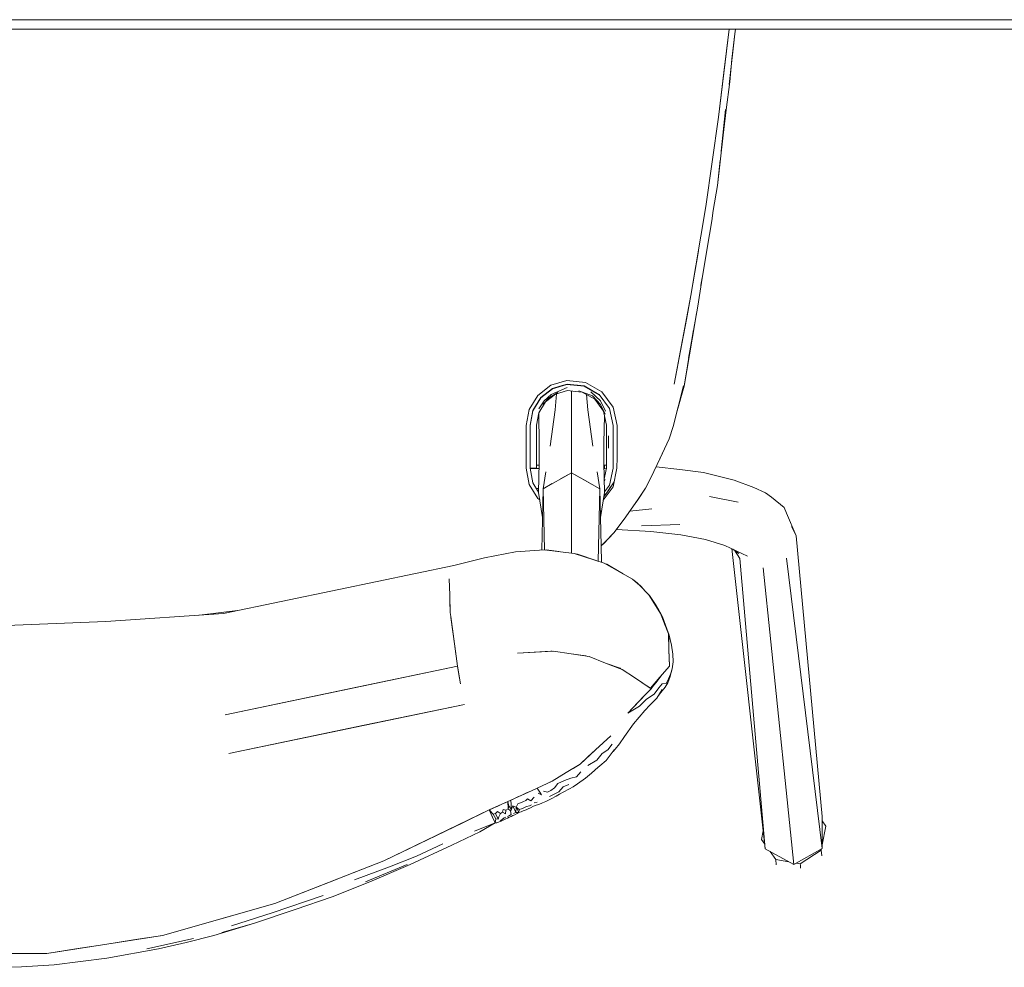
# Model space of a CAD drawing. Header units: millimetres. Extents: x -261 to 187, y -214 to 106.
# Tile 40 of 256: x -220.326 to -220.016, y -160.631 to -160.333. Entities that reach past the tile are written whole.
import ezdxf

# ---------------------------------------------------------------- set-up
doc = ezdxf.new("R2010")
doc.units = ezdxf.units.MM
doc.header["$LTSCALE"] = 0.005
doc.header["$MEASUREMENT"] = 0
doc.layers.add('IFC-Elemento de mobília-Contorno', color=9, linetype='Continuous', lineweight=5)

msp = doc.modelspace()

# ---------------------------------------------------------------- linework, layer by layer
at = {"layer": 'IFC-Elemento de mobília-Contorno', "lineweight": 5}
for p, q in [((-220.6345, -160.33601), (-219.4346, -160.33601)), ((-220.6315, -160.33301), (-219.4376, -160.33301)), ((-220.10563, -160.36373), (-220.10228, -160.33601)), ((-220.10392, -160.34964), (-220.10228, -160.33601)), ((-220.10047, -160.33751), (-220.1003, -160.33601)), ((-220.10047, -160.33751), (-220.1003, -160.33601)), ((-220.1023, -160.35341), (-220.10047, -160.33751)), ((-220.10139, -160.34546), (-220.10047, -160.33751)), ((-220.10209, -160.35256), (-220.10139, -160.34546)), ((-220.10563, -160.36373), (-220.10392, -160.34964)), ((-220.10322, -160.36136), (-220.10209, -160.35256)), ((-220.10966, -160.39183), (-220.10563, -160.36373)), ((-220.1048, -160.37437), (-220.10344, -160.36131)), ((-220.10414, -160.36932), (-220.10321, -160.36127)), ((-220.10414, -160.36932), (-220.10322, -160.36136)), ((-220.10597, -160.38523), (-220.10414, -160.36932)), ((-220.10966, -160.39183), (-220.10765, -160.37778)), ((-220.10597, -160.38523), (-220.10506, -160.37727)), ((-220.10728, -160.39312), (-220.10597, -160.38523)), ((-220.11431, -160.41984), (-220.10966, -160.39183)), ((-220.10778, -160.3963), (-220.10728, -160.39312)), ((-220.10916, -160.40496), (-220.10778, -160.3963)), ((-220.11431, -160.41984), (-220.11198, -160.40583)), ((-220.11103, -160.41571), (-220.10916, -160.40496)), ((-220.11218, -160.42322), (-220.11103, -160.41571)), ((-220.11118, -160.41666), (-220.11078, -160.41428)), ((-220.11117, -160.41663), (-220.11079, -160.41431)), ((-220.11954, -160.44774), (-220.11431, -160.41984)), ((-220.11573, -160.42743), (-220.11431, -160.41984)), ((-220.11353, -160.43087), (-220.11218, -160.42322)), ((-220.11308, -160.4287), (-220.11256, -160.42536)), ((-220.11716, -160.43502), (-220.11573, -160.42743)), ((-220.1148, -160.4385), (-220.11308, -160.4287)), ((-220.11504, -160.43959), (-220.11353, -160.43087)), ((-220.1148, -160.4385), (-220.1135, -160.43068)), ((-220.11431, -160.43559), (-220.11349, -160.43062)), ((-220.11954, -160.44774), (-220.11716, -160.43502)), ((-220.11643, -160.44839), (-220.11431, -160.43559)), ((-220.11643, -160.44839), (-220.1148, -160.4385)), ((-220.15839, -160.44812), (-220.15339, -160.44659)), ((-220.15339, -160.44659), (-220.14749, -160.44722)), ((-220.14749, -160.44722), (-220.14233, -160.45017)), ((-220.16248, -160.45128), (-220.15839, -160.44812)), ((-220.16158, -160.45198), (-220.15784, -160.44909)), ((-220.16157, -160.4521), (-220.15785, -160.44921)), ((-220.15878, -160.45198), (-220.15617, -160.45038)), ((-220.15826, -160.45105), (-220.15327, -160.44882)), ((-220.15785, -160.44921), (-220.15339, -160.44785)), ((-220.15784, -160.44909), (-220.15555, -160.44841)), ((-220.15693, -160.45093), (-220.15311, -160.44978)), ((-220.15637, -160.44876), (-220.15635, -160.44865)), ((-220.15555, -160.44841), (-220.15326, -160.44773)), ((-220.15339, -160.44785), (-220.14794, -160.44839)), ((-220.15326, -160.44773), (-220.14792, -160.44827)), ((-220.15311, -160.44978), (-220.15064, -160.45002)), ((-220.15189, -160.448), (-220.15189, -160.44787)), ((-220.15189, -160.46072), (-220.15189, -160.4499)), ((-220.15064, -160.45002), (-220.14854, -160.45023)), ((-220.14954, -160.44982), (-220.14531, -160.45146)), ((-220.14854, -160.45023), (-220.14456, -160.45251)), ((-220.14794, -160.44839), (-220.14318, -160.45108)), ((-220.14792, -160.44827), (-220.14327, -160.45097)), ((-220.14744, -160.44855), (-220.14743, -160.44868)), ((-220.14579, -160.4502), (-220.14273, -160.45305)), ((-220.14233, -160.45017), (-220.13881, -160.45495)), ((-220.11986, -160.46108), (-220.11666, -160.44833)), ((-220.11862, -160.45616), (-220.11643, -160.44839)), ((-220.16518, -160.45569), (-220.16248, -160.45128)), ((-220.16404, -160.45602), (-220.16158, -160.45198)), ((-220.16402, -160.45612), (-220.16157, -160.4521)), ((-220.16222, -160.45549), (-220.16055, -160.453)), ((-220.16216, -160.45306), (-220.16216, -160.45292)), ((-220.16216, -160.45678), (-220.16009, -160.45337)), ((-220.16093, -160.45416), (-220.15878, -160.45198)), ((-220.16055, -160.453), (-220.15826, -160.45105)), ((-220.16009, -160.45337), (-220.15693, -160.45093)), ((-220.15708, -160.45586), (-220.15657, -160.45083)), ((-220.14719, -160.45101), (-220.14671, -160.45586)), ((-220.14531, -160.45146), (-220.14282, -160.45418)), ((-220.14456, -160.45251), (-220.14185, -160.45622)), ((-220.14327, -160.45097), (-220.14318, -160.45108)), ((-220.14322, -160.45103), (-220.13995, -160.45545)), ((-220.14273, -160.45305), (-220.14117, -160.45627)), ((-220.16614, -160.46076), (-220.16518, -160.45569)), ((-220.1649, -160.46066), (-220.16404, -160.45602)), ((-220.16489, -160.46076), (-220.16402, -160.45612)), ((-220.16289, -160.46071), (-220.16216, -160.45678)), ((-220.15859, -160.46724), (-220.15708, -160.45586)), ((-220.14671, -160.45586), (-220.14519, -160.46724)), ((-220.14282, -160.45418), (-220.14131, -160.45719)), ((-220.14185, -160.45622), (-220.14141, -160.45829)), ((-220.13995, -160.45545), (-220.13881, -160.46075)), ((-220.13881, -160.45495), (-220.13757, -160.46076)), ((-220.16219, -160.45751), (-220.16219, -160.45693)), ((-220.16219, -160.45751), (-220.16207, -160.46623)), ((-220.14172, -160.46623), (-220.14156, -160.45761)), ((-220.14141, -160.45829), (-220.1409, -160.46071)), ((-220.16614, -160.46076), (-220.16613, -160.46413)), ((-220.1649, -160.46404), (-220.1649, -160.46066)), ((-220.16489, -160.46413), (-220.16489, -160.46076)), ((-220.16289, -160.46408), (-220.16289, -160.46071)), ((-220.15189, -160.4703), (-220.15189, -160.46072)), ((-220.1409, -160.46408), (-220.1409, -160.46071)), ((-220.13882, -160.46413), (-220.13881, -160.46075)), ((-220.13757, -160.46413), (-220.13757, -160.46076)), ((-220.12111, -160.46498), (-220.11986, -160.46108)), ((-220.16613, -160.4675), (-220.16613, -160.46413)), ((-220.1649, -160.46742), (-220.1649, -160.46404)), ((-220.16489, -160.46413), (-220.16488, -160.4675)), ((-220.16289, -160.46746), (-220.16289, -160.46408)), ((-220.1409, -160.46746), (-220.1409, -160.46408)), ((-220.14028, -160.46786), (-220.14025, -160.464)), ((-220.13882, -160.46749), (-220.13882, -160.46413)), ((-220.13757, -160.4675), (-220.13757, -160.46413)), ((-220.12411, -160.47125), (-220.12111, -160.46498)), ((-220.12403, -160.47109), (-220.12111, -160.46498)), ((-220.16613, -160.47087), (-220.16613, -160.4675)), ((-220.1649, -160.47079), (-220.1649, -160.46742)), ((-220.16488, -160.47087), (-220.16488, -160.4675)), ((-220.16289, -160.47083), (-220.16289, -160.46746)), ((-220.16207, -160.46623), (-220.16202, -160.47245)), ((-220.14176, -160.47245), (-220.14172, -160.46623)), ((-220.1409, -160.47083), (-220.1409, -160.46746)), ((-220.13882, -160.47087), (-220.13882, -160.46749)), ((-220.13757, -160.47087), (-220.13757, -160.4675)), ((-220.16613, -160.4743), (-220.16613, -160.47087)), ((-220.1649, -160.47417), (-220.1649, -160.47079)), ((-220.16488, -160.4743), (-220.16488, -160.47087)), ((-220.16289, -160.47421), (-220.16289, -160.47083)), ((-220.15189, -160.47564), (-220.15189, -160.4703)), ((-220.1409, -160.47421), (-220.1409, -160.47083)), ((-220.13882, -160.47424), (-220.13882, -160.47087)), ((-220.13758, -160.47424), (-220.13757, -160.47087)), ((-220.12689, -160.47727), (-220.12403, -160.47109)), ((-220.16613, -160.47425), (-220.16517, -160.47932)), ((-220.1649, -160.47322), (-220.16488, -160.47322)), ((-220.1649, -160.47417), (-220.16488, -160.47425)), ((-220.16488, -160.47425), (-220.16412, -160.47424)), ((-220.16488, -160.47425), (-220.16405, -160.47882)), ((-220.16487, -160.4743), (-220.16206, -160.4743)), ((-220.16412, -160.47424), (-220.16348, -160.47424)), ((-220.16348, -160.47424), (-220.16305, -160.47422)), ((-220.16305, -160.47422), (-220.16289, -160.47421)), ((-220.16289, -160.47322), (-220.16204, -160.47322)), ((-220.16224, -160.48188), (-220.16202, -160.47245)), ((-220.16086, -160.48071), (-220.16, -160.4754)), ((-220.14379, -160.4754), (-220.14293, -160.48071)), ((-220.14176, -160.47245), (-220.14155, -160.48188)), ((-220.14175, -160.47322), (-220.14154, -160.47322)), ((-220.14172, -160.4743), (-220.14154, -160.4743)), ((-220.14154, -160.47322), (-220.1409, -160.47322)), ((-220.14154, -160.4743), (-220.14154, -160.47322)), ((-220.14154, -160.4743), (-220.14154, -160.47376)), ((-220.14154, -160.4743), (-220.14093, -160.47437)), ((-220.14142, -160.47665), (-220.1409, -160.47421)), ((-220.13997, -160.47954), (-220.13882, -160.47424)), ((-220.13882, -160.48004), (-220.13758, -160.47424)), ((-220.12527, -160.47375), (-220.1178, -160.4746)), ((-220.1178, -160.4746), (-220.11031, -160.47552)), ((-220.16086, -160.48071), (-220.15189, -160.47564)), ((-220.15531, -160.47758), (-220.15189, -160.47564)), ((-220.15189, -160.49243), (-220.15189, -160.47564)), ((-220.15189, -160.47564), (-220.14293, -160.48071)), ((-220.15189, -160.47564), (-220.14741, -160.47818)), ((-220.14741, -160.47818), (-220.14293, -160.48071)), ((-220.14164, -160.47771), (-220.14142, -160.47665)), ((-220.14163, -160.47836), (-220.14132, -160.47777)), ((-220.14059, -160.48167), (-220.13849, -160.4785)), ((-220.13883, -160.47901), (-220.13849, -160.4785)), ((-220.12857, -160.48052), (-220.12689, -160.47727)), ((-220.11031, -160.47552), (-220.10068, -160.478)), ((-220.10068, -160.478), (-220.09456, -160.48029)), ((-220.16517, -160.47932), (-220.16247, -160.48373)), ((-220.16405, -160.47882), (-220.16224, -160.48178)), ((-220.16295, -160.48062), (-220.16221, -160.48062)), ((-220.16123, -160.49999), (-220.16086, -160.48071)), ((-220.16086, -160.48071), (-220.15793, -160.47906)), ((-220.16086, -160.48071), (-220.16037, -160.49996)), ((-220.14351, -160.50349), (-220.14293, -160.48071)), ((-220.14293, -160.48071), (-220.14259, -160.49865)), ((-220.14191, -160.48425), (-220.13882, -160.48004)), ((-220.14175, -160.48318), (-220.14059, -160.48167)), ((-220.14157, -160.48294), (-220.14059, -160.48167)), ((-220.14155, -160.48168), (-220.13997, -160.47954)), ((-220.14059, -160.48167), (-220.13971, -160.48034)), ((-220.13971, -160.48034), (-220.13883, -160.47901)), ((-220.1311, -160.48428), (-220.12857, -160.48052)), ((-220.131, -160.48417), (-220.12857, -160.48052)), ((-220.09456, -160.48029), (-220.09082, -160.48201)), ((-220.16247, -160.48373), (-220.16188, -160.48418)), ((-220.16224, -160.48188), (-220.16103, -160.48971)), ((-220.14276, -160.48971), (-220.14154, -160.48187)), ((-220.14175, -160.48318), (-220.14154, -160.48291)), ((-220.13529, -160.49027), (-220.1311, -160.48428)), ((-220.13183, -160.48532), (-220.131, -160.48417)), ((-220.10851, -160.48311), (-220.09943, -160.48495)), ((-220.09082, -160.48201), (-220.08899, -160.48333)), ((-220.08899, -160.48333), (-220.08501, -160.48662)), ((-220.13349, -160.4877), (-220.12665, -160.48705)), ((-220.08501, -160.48662), (-220.08425, -160.48842)), ((-220.1386, -160.49455), (-220.13529, -160.49027)), ((-220.08425, -160.48842), (-220.08122, -160.49548)), ((-220.15189, -160.50095), (-220.15189, -160.49243)), ((-220.13778, -160.49348), (-220.12697, -160.49416)), ((-220.12985, -160.49231), (-220.1178, -160.49199)), ((-220.08264, -160.49257), (-220.08122, -160.49548)), ((-220.14186, -160.49798), (-220.1386, -160.49455)), ((-220.14114, -160.49719), (-220.1386, -160.49455)), ((-220.12697, -160.49416), (-220.11746, -160.49519)), ((-220.11746, -160.49519), (-220.10974, -160.49666)), ((-220.10974, -160.49666), (-220.10364, -160.49852)), ((-220.08122, -160.49548), (-220.073, -160.58392)), ((-220.16952, -160.50055), (-220.16052, -160.49994)), ((-220.16052, -160.49994), (-220.15104, -160.50106)), ((-220.16015, -160.49998), (-220.15974, -160.49996)), ((-220.15974, -160.49996), (-220.15584, -160.50049)), ((-220.14259, -160.49867), (-220.14114, -160.49719)), ((-220.14259, -160.49867), (-220.14259, -160.49865)), ((-220.14259, -160.49867), (-220.14249, -160.50382)), ((-220.1424, -160.49848), (-220.14186, -160.49798)), ((-220.10364, -160.49852), (-220.09646, -160.5019)), ((-220.10147, -160.49954), (-220.09092, -160.59405)), ((-220.10109, -160.49972), (-220.09921, -160.50112)), ((-220.10064, -160.50005), (-220.09888, -160.50268)), ((-220.18891, -160.50482), (-220.17928, -160.50241)), ((-220.17928, -160.50241), (-220.16952, -160.50055)), ((-220.15104, -160.50106), (-220.14159, -160.50411)), ((-220.15056, -160.50121), (-220.15003, -160.50129)), ((-220.15003, -160.50129), (-220.14409, -160.50329)), ((-220.15003, -160.50129), (-220.14638, -160.50254)), ((-220.14638, -160.50254), (-220.14552, -160.50284)), ((-220.14409, -160.50329), (-220.14366, -160.50344)), ((-220.09888, -160.50268), (-220.09092, -160.59405)), ((-220.08425, -160.50258), (-220.073, -160.59393)), ((-220.22516, -160.51237), (-220.18891, -160.50482)), ((-220.14159, -160.50411), (-220.13275, -160.50912)), ((-220.14122, -160.50432), (-220.14076, -160.50448)), ((-220.14119, -160.50434), (-220.14076, -160.50448)), ((-220.14076, -160.50448), (-220.13688, -160.50675)), ((-220.09157, -160.50556), (-220.08916, -160.52892)), ((-220.19042, -160.50902), (-220.19023, -160.51423)), ((-220.19042, -160.50902), (-220.19023, -160.51423)), ((-220.13688, -160.50675), (-220.13564, -160.50748)), ((-220.13275, -160.50912), (-220.13034, -160.51118)), ((-220.13255, -160.50929), (-220.1323, -160.50943)), ((-220.13251, -160.50932), (-220.1323, -160.50943)), ((-220.13251, -160.50932), (-220.1323, -160.50943)), ((-220.1323, -160.50943), (-220.13116, -160.51043)), ((-220.26142, -160.51993), (-220.22516, -160.51237)), ((-220.13116, -160.51043), (-220.13001, -160.51144)), ((-220.13034, -160.51118), (-220.1276, -160.51413)), ((-220.13001, -160.51144), (-220.12871, -160.51288)), ((-220.19023, -160.51423), (-220.19023, -160.51436)), ((-220.19023, -160.51436), (-220.19004, -160.51969)), ((-220.12871, -160.51288), (-220.1274, -160.51431)), ((-220.1276, -160.51413), (-220.12386, -160.51999)), ((-220.1274, -160.51431), (-220.12549, -160.5171)), ((-220.1274, -160.51431), (-220.1256, -160.51717)), ((-220.19017, -160.51596), (-220.19004, -160.51969)), ((-220.1256, -160.51717), (-220.1238, -160.52003)), ((-220.12549, -160.5171), (-220.12426, -160.51912)), ((-220.2984, -160.52246), (-220.26142, -160.51993)), ((-220.26896, -160.52044), (-220.25699, -160.519)), ((-220.19004, -160.51969), (-220.18988, -160.52087)), ((-220.19004, -160.51969), (-220.18988, -160.52087)), ((-220.18988, -160.52087), (-220.18779, -160.53658)), ((-220.18988, -160.52087), (-220.18983, -160.52123)), ((-220.18983, -160.52123), (-220.18863, -160.53029)), ((-220.12426, -160.51912), (-220.12328, -160.521)), ((-220.12386, -160.51999), (-220.12138, -160.5264)), ((-220.1238, -160.52003), (-220.12259, -160.52316)), ((-220.12328, -160.521), (-220.12233, -160.52358)), ((-220.34455, -160.52436), (-220.2984, -160.52246)), ((-220.12259, -160.52316), (-220.12139, -160.52629)), ((-220.12233, -160.52358), (-220.1212, -160.52675)), ((-220.1214, -160.52637), (-220.12122, -160.53143)), ((-220.12139, -160.52629), (-220.1213, -160.5288)), ((-220.1212, -160.52675), (-220.12045, -160.52996)), ((-220.18863, -160.53029), (-220.18779, -160.53658)), ((-220.1213, -160.5288), (-220.12122, -160.53131)), ((-220.12045, -160.52996), (-220.11998, -160.53273)), ((-220.08916, -160.52892), (-220.08676, -160.55228)), ((-220.16887, -160.53243), (-220.15839, -160.53177)), ((-220.16887, -160.53243), (-220.1632, -160.53211)), ((-220.1632, -160.53211), (-220.15753, -160.5318)), ((-220.15839, -160.53177), (-220.15797, -160.53182)), ((-220.15753, -160.5318), (-220.15195, -160.53267)), ((-220.15271, -160.53255), (-220.14736, -160.53329)), ((-220.15195, -160.53267), (-220.14637, -160.53354)), ((-220.14736, -160.53329), (-220.14691, -160.53346)), ((-220.14637, -160.53354), (-220.14116, -160.53555)), ((-220.12122, -160.53131), (-220.12114, -160.53382)), ((-220.12122, -160.53143), (-220.12105, -160.5365)), ((-220.12116, -160.53321), (-220.12116, -160.53323)), ((-220.12114, -160.53382), (-220.12106, -160.53634)), ((-220.11998, -160.53273), (-220.11991, -160.53514)), ((-220.22433, -160.5442), (-220.18779, -160.53658)), ((-220.21888, -160.54306), (-220.18779, -160.53658)), ((-220.18779, -160.53658), (-220.18734, -160.53921)), ((-220.18779, -160.53658), (-220.18684, -160.54214)), ((-220.14116, -160.53555), (-220.13596, -160.53755)), ((-220.1409, -160.53566), (-220.13661, -160.53722)), ((-220.13789, -160.5368), (-220.13789, -160.53675)), ((-220.13661, -160.53722), (-220.13632, -160.53741)), ((-220.12405, -160.53997), (-220.12105, -160.5365)), ((-220.12098, -160.54013), (-220.12021, -160.53739)), ((-220.12076, -160.53905), (-220.12021, -160.53739)), ((-220.12021, -160.53739), (-220.11991, -160.53514)), ((-220.18734, -160.53921), (-220.18684, -160.54214)), ((-220.13596, -160.53755), (-220.13208, -160.54013)), ((-220.13208, -160.54013), (-220.12946, -160.54188)), ((-220.12705, -160.54344), (-220.12405, -160.53997)), ((-220.12529, -160.54167), (-220.12374, -160.53972)), ((-220.12374, -160.53972), (-220.12271, -160.53842)), ((-220.12203, -160.54184), (-220.12132, -160.54052)), ((-220.12158, -160.54176), (-220.12098, -160.54013)), ((-220.12132, -160.54052), (-220.12076, -160.53905)), ((-220.26086, -160.55181), (-220.21888, -160.54306)), ((-220.12965, -160.54176), (-220.12705, -160.54344)), ((-220.12946, -160.54188), (-220.12684, -160.54363)), ((-220.12859, -160.54246), (-220.12858, -160.54245)), ((-220.12835, -160.5452), (-220.12684, -160.54363)), ((-220.12788, -160.54471), (-220.12684, -160.54363)), ((-220.12684, -160.54363), (-220.12606, -160.54265)), ((-220.12606, -160.54265), (-220.12529, -160.54167)), ((-220.12588, -160.54538), (-220.12443, -160.54336)), ((-220.12443, -160.54336), (-220.12337, -160.54215)), ((-220.12378, -160.54485), (-220.12238, -160.54318)), ((-220.12337, -160.54215), (-220.12203, -160.54184)), ((-220.12238, -160.54318), (-220.12158, -160.54176)), ((-220.26086, -160.55181), (-220.22433, -160.5442)), ((-220.13101, -160.54798), (-220.12892, -160.5458)), ((-220.13052, -160.54746), (-220.12835, -160.5452)), ((-220.12892, -160.5458), (-220.12788, -160.54471)), ((-220.12831, -160.54688), (-220.12588, -160.54538)), ((-220.12721, -160.5488), (-220.125, -160.54658)), ((-220.125, -160.54658), (-220.12338, -160.54392)), ((-220.12451, -160.54578), (-220.12378, -160.54485)), ((-220.23554, -160.55898), (-220.1856, -160.54857)), ((-220.21715, -160.55514), (-220.1856, -160.54857)), ((-220.1342, -160.55129), (-220.13052, -160.54746)), ((-220.1342, -160.55129), (-220.13054, -160.54912)), ((-220.1342, -160.55129), (-220.1326, -160.54963)), ((-220.1326, -160.54963), (-220.13101, -160.54798)), ((-220.13054, -160.54912), (-220.12831, -160.54688)), ((-220.12885, -160.55053), (-220.12721, -160.5488)), ((-220.13234, -160.55467), (-220.12885, -160.55053)), ((-220.08676, -160.55228), (-220.08436, -160.57563)), ((-220.25975, -160.56402), (-220.21715, -160.55514)), ((-220.13522, -160.55865), (-220.13234, -160.55467)), ((-220.25975, -160.56402), (-220.23554, -160.55898)), ((-220.14439, -160.56291), (-220.13956, -160.55844)), ((-220.14197, -160.56067), (-220.13956, -160.55844)), ((-220.13682, -160.56104), (-220.13522, -160.55865)), ((-220.14439, -160.56291), (-220.14197, -160.56067)), ((-220.14046, -160.56285), (-220.13909, -160.56113)), ((-220.13812, -160.56267), (-220.13682, -160.56104)), ((-220.14922, -160.56736), (-220.14439, -160.56291)), ((-220.14922, -160.56736), (-220.1468, -160.56513)), ((-220.1468, -160.56513), (-220.14439, -160.56291)), ((-220.14389, -160.5661), (-220.14226, -160.56407)), ((-220.14226, -160.56407), (-220.14046, -160.56285)), ((-220.14097, -160.5662), (-220.13842, -160.56292)), ((-220.1388, -160.56342), (-220.13812, -160.56267)), ((-220.1388, -160.56341), (-220.13812, -160.56267)), ((-220.15358, -160.57004), (-220.14922, -160.56736)), ((-220.1514, -160.56871), (-220.14922, -160.56736)), ((-220.15052, -160.56816), (-220.1505, -160.56815)), ((-220.1468, -160.5678), (-220.14389, -160.5661)), ((-220.14557, -160.57022), (-220.14355, -160.5683)), ((-220.14436, -160.56907), (-220.14294, -160.56792)), ((-220.14436, -160.56908), (-220.14294, -160.56792)), ((-220.14294, -160.56792), (-220.14097, -160.5662)), ((-220.15794, -160.57273), (-220.15358, -160.57004)), ((-220.15794, -160.57273), (-220.15576, -160.57139)), ((-220.15358, -160.57004), (-220.1514, -160.56871)), ((-220.15206, -160.57176), (-220.15029, -160.57143)), ((-220.15029, -160.57143), (-220.14894, -160.56982)), ((-220.14754, -160.57179), (-220.14557, -160.57022)), ((-220.16432, -160.57568), (-220.15794, -160.57273)), ((-220.16273, -160.57494), (-220.16113, -160.5742)), ((-220.16113, -160.5742), (-220.15954, -160.57347)), ((-220.15954, -160.57347), (-220.15874, -160.5731)), ((-220.15874, -160.5731), (-220.15794, -160.57273)), ((-220.15729, -160.57488), (-220.15624, -160.57352)), ((-220.15624, -160.57352), (-220.1541, -160.5725)), ((-220.15592, -160.57613), (-220.15452, -160.57453)), ((-220.15452, -160.57453), (-220.15273, -160.57381)), ((-220.1541, -160.5725), (-220.15206, -160.57176)), ((-220.15253, -160.57515), (-220.15139, -160.57454)), ((-220.15139, -160.57454), (-220.15005, -160.57363)), ((-220.15005, -160.57363), (-220.14754, -160.57179)), ((-220.17102, -160.57873), (-220.16432, -160.57568)), ((-220.16938, -160.57798), (-220.16854, -160.5776)), ((-220.16854, -160.5776), (-220.16769, -160.57721)), ((-220.16769, -160.57721), (-220.16685, -160.57683)), ((-220.16685, -160.57683), (-220.16601, -160.57645)), ((-220.16601, -160.57645), (-220.16517, -160.57606)), ((-220.16517, -160.57606), (-220.16432, -160.57568)), ((-220.16432, -160.57568), (-220.16273, -160.57494)), ((-220.16273, -160.57494), (-220.1619, -160.57619)), ((-220.16241, -160.57652), (-220.16133, -160.57706)), ((-220.1619, -160.57619), (-220.16133, -160.57706)), ((-220.16073, -160.57591), (-220.15949, -160.57619)), ((-220.15949, -160.57619), (-220.15836, -160.57569)), ((-220.15879, -160.57761), (-220.15757, -160.57689)), ((-220.15836, -160.57569), (-220.15729, -160.57488)), ((-220.15829, -160.57827), (-220.15674, -160.57751)), ((-220.15757, -160.57689), (-220.15592, -160.57613)), ((-220.15674, -160.57751), (-220.15566, -160.57685)), ((-220.15566, -160.57685), (-220.15451, -160.57624)), ((-220.15451, -160.57624), (-220.15253, -160.57515)), ((-220.08436, -160.57563), (-220.08196, -160.59899)), ((-220.17781, -160.58182), (-220.17102, -160.57873)), ((-220.17612, -160.58105), (-220.17528, -160.58067)), ((-220.17528, -160.58067), (-220.17443, -160.58028)), ((-220.17443, -160.58028), (-220.17359, -160.5799)), ((-220.17359, -160.5799), (-220.17275, -160.57952)), ((-220.17275, -160.57952), (-220.17191, -160.57913)), ((-220.17191, -160.57913), (-220.17102, -160.57873)), ((-220.17191, -160.57914), (-220.17187, -160.58147)), ((-220.17191, -160.57914), (-220.17162, -160.58063)), ((-220.17187, -160.58147), (-220.17162, -160.58063)), ((-220.17162, -160.58063), (-220.17078, -160.58154)), ((-220.17102, -160.57873), (-220.17022, -160.57836)), ((-220.17102, -160.57873), (-220.17078, -160.58154)), ((-220.17078, -160.58154), (-220.17041, -160.58053)), ((-220.17041, -160.58053), (-220.16943, -160.58262)), ((-220.17041, -160.58053), (-220.1693, -160.58089)), ((-220.17022, -160.57836), (-220.16938, -160.57798)), ((-220.1693, -160.58089), (-220.16877, -160.5799)), ((-220.16877, -160.5799), (-220.16794, -160.57956)), ((-220.16794, -160.57956), (-220.16717, -160.57923)), ((-220.16717, -160.57923), (-220.16631, -160.57882)), ((-220.16686, -160.58112), (-220.16607, -160.58073)), ((-220.16631, -160.57882), (-220.16573, -160.57826)), ((-220.16607, -160.58073), (-220.16514, -160.58047)), ((-220.16573, -160.57826), (-220.16468, -160.57891)), ((-220.16514, -160.58047), (-220.16449, -160.58019)), ((-220.1648, -160.58116), (-220.1639, -160.58063)), ((-220.16468, -160.57891), (-220.16366, -160.57779)), ((-220.1639, -160.58063), (-220.16306, -160.58029)), ((-220.16368, -160.57958), (-220.16269, -160.57936)), ((-220.16306, -160.58029), (-220.1622, -160.58006)), ((-220.1622, -160.58006), (-220.16107, -160.5796)), ((-220.16107, -160.5796), (-220.15993, -160.5791)), ((-220.15993, -160.5791), (-220.15829, -160.57827)), ((-220.21096, -160.59781), (-220.17781, -160.58182)), ((-220.18609, -160.58582), (-220.17781, -160.58182)), ((-220.17781, -160.58182), (-220.17696, -160.58143)), ((-220.17781, -160.58182), (-220.1766, -160.58309)), ((-220.17781, -160.58182), (-220.17672, -160.58412)), ((-220.17781, -160.58182), (-220.17684, -160.58386)), ((-220.17696, -160.58143), (-220.17612, -160.58105)), ((-220.17684, -160.58386), (-220.17588, -160.58591)), ((-220.1766, -160.58309), (-220.17586, -160.58294)), ((-220.1766, -160.58309), (-220.17568, -160.58459)), ((-220.17586, -160.58294), (-220.17523, -160.58231)), ((-220.17586, -160.58294), (-220.17501, -160.58474)), ((-220.17523, -160.58231), (-220.17426, -160.58296)), ((-220.17475, -160.58402), (-220.17426, -160.58296)), ((-220.17426, -160.58296), (-220.1736, -160.58249)), ((-220.1736, -160.58249), (-220.17337, -160.58166)), ((-220.1736, -160.58249), (-220.17267, -160.58308)), ((-220.17337, -160.58166), (-220.17261, -160.58191)), ((-220.17267, -160.58308), (-220.17261, -160.58191)), ((-220.17261, -160.58191), (-220.17187, -160.58147)), ((-220.17202, -160.58385), (-220.17141, -160.58359)), ((-220.17187, -160.58147), (-220.17109, -160.58213)), ((-220.17151, -160.58412), (-220.1709, -160.58384)), ((-220.17141, -160.58359), (-220.17084, -160.58323)), ((-220.17109, -160.58213), (-220.17078, -160.58154)), ((-220.17109, -160.58213), (-220.17084, -160.58323)), ((-220.1709, -160.58384), (-220.17032, -160.58357)), ((-220.17032, -160.58357), (-220.16971, -160.5833)), ((-220.17014, -160.58294), (-220.16943, -160.58262)), ((-220.16971, -160.5833), (-220.169, -160.58297)), ((-220.16943, -160.58262), (-220.1693, -160.58089)), ((-220.16943, -160.58262), (-220.1685, -160.58258)), ((-220.1693, -160.58089), (-220.16848, -160.58263)), ((-220.1693, -160.58089), (-220.16836, -160.58162)), ((-220.169, -160.58297), (-220.16833, -160.58254)), ((-220.1685, -160.58258), (-220.16836, -160.58162)), ((-220.1685, -160.58258), (-220.16777, -160.5824)), ((-220.16836, -160.58162), (-220.16768, -160.58144)), ((-220.16777, -160.5824), (-220.16706, -160.58211)), ((-220.16768, -160.58144), (-220.16686, -160.58112)), ((-220.16706, -160.58211), (-220.16621, -160.58174)), ((-220.16621, -160.58174), (-220.1655, -160.58143)), ((-220.1655, -160.58143), (-220.1648, -160.58116)), ((-220.073, -160.59393), (-220.073, -160.58392)), ((-220.19438, -160.58981), (-220.18609, -160.58582)), ((-220.18239, -160.58847), (-220.17588, -160.58591)), ((-220.18076, -160.58867), (-220.17588, -160.58591)), ((-220.17672, -160.58412), (-220.17588, -160.58591)), ((-220.17588, -160.58591), (-220.17568, -160.58459)), ((-220.17588, -160.58591), (-220.17536, -160.58586)), ((-220.17568, -160.58459), (-220.17501, -160.58474)), ((-220.17536, -160.58586), (-220.17489, -160.58561)), ((-220.17536, -160.58586), (-220.1751, -160.5858)), ((-220.1751, -160.5858), (-220.17463, -160.58558)), ((-220.17501, -160.58474), (-220.17475, -160.58402)), ((-220.17463, -160.58558), (-220.17403, -160.58529)), ((-220.17437, -160.58528), (-220.17375, -160.58477)), ((-220.17403, -160.58529), (-220.17319, -160.58492)), ((-220.17375, -160.58477), (-220.17311, -160.58428)), ((-220.17319, -160.58492), (-220.17259, -160.58463)), ((-220.17311, -160.58428), (-220.17256, -160.58408)), ((-220.17259, -160.58463), (-220.17205, -160.58438)), ((-220.17205, -160.58438), (-220.17151, -160.58412)), ((-220.073, -160.58524), (-220.07181, -160.58694)), ((-220.073, -160.59276), (-220.07181, -160.58694)), ((-220.20267, -160.59381), (-220.19438, -160.58981)), ((-220.18957, -160.59294), (-220.18076, -160.58867)), ((-220.09207, -160.59114), (-220.09155, -160.58835)), ((-220.20262, -160.59894), (-220.18957, -160.59294)), ((-220.20065, -160.59635), (-220.19241, -160.59246)), ((-220.09207, -160.59114), (-220.09109, -160.59253)), ((-220.21096, -160.59781), (-220.20267, -160.59381)), ((-220.09092, -160.59405), (-220.08196, -160.59899)), ((-220.08942, -160.59487), (-220.08763, -160.59739)), ((-220.08196, -160.59899), (-220.073, -160.59393)), ((-220.07992, -160.59878), (-220.07334, -160.59447)), ((-220.07334, -160.59447), (-220.07326, -160.59408)), ((-220.07334, -160.59447), (-220.07316, -160.59624)), ((-220.24524, -160.61121), (-220.21096, -160.59781)), ((-220.21953, -160.60116), (-220.21096, -160.59781)), ((-220.21673, -160.60439), (-220.20357, -160.59897)), ((-220.21539, -160.60444), (-220.20262, -160.59894)), ((-220.20913, -160.59967), (-220.20065, -160.59635)), ((-220.08763, -160.59739), (-220.0875, -160.59912)), ((-220.08763, -160.59739), (-220.08352, -160.59813)), ((-220.08118, -160.59855), (-220.07992, -160.59878)), ((-220.07992, -160.59878), (-220.07987, -160.59923)), ((-220.07987, -160.59923), (-220.07983, -160.59967)), ((-220.2281, -160.60451), (-220.21953, -160.60116)), ((-220.22021, -160.60385), (-220.20913, -160.59967)), ((-220.07983, -160.59967), (-220.07978, -160.60011)), ((-220.23667, -160.60786), (-220.2281, -160.60451)), ((-220.22726, -160.6092), (-220.21539, -160.60444)), ((-220.24524, -160.61121), (-220.23667, -160.60786)), ((-220.28063, -160.62131), (-220.24524, -160.61121)), ((-220.25409, -160.61374), (-220.24524, -160.61121)), ((-220.24608, -160.61415), (-220.2301, -160.60875)), ((-220.23886, -160.61316), (-220.22726, -160.6092)), ((-220.26294, -160.61626), (-220.25409, -160.61374)), ((-220.25895, -160.61825), (-220.24608, -160.61415)), ((-220.25169, -160.61745), (-220.23886, -160.61316)), ((-220.27179, -160.61879), (-220.26294, -160.61626)), ((-220.26451, -160.62132), (-220.25169, -160.61745)), ((-220.26192, -160.62034), (-220.25169, -160.61745)), ((-220.28063, -160.62131), (-220.27179, -160.61879)), ((-220.31699, -160.62699), (-220.28063, -160.62131)), ((-220.3079, -160.62557), (-220.29881, -160.62415)), ((-220.29881, -160.62415), (-220.28972, -160.62273)), ((-220.28972, -160.62273), (-220.28063, -160.62131)), ((-220.2855, -160.62553), (-220.27086, -160.62228)), ((-220.2819, -160.62553), (-220.27315, -160.62355)), ((-220.27315, -160.62355), (-220.26451, -160.62132)), ((-220.35377, -160.62699), (-220.31699, -160.62699)), ((-220.32618, -160.62699), (-220.31699, -160.62699)), ((-220.31699, -160.62699), (-220.3079, -160.62557)), ((-220.29818, -160.62846), (-220.2819, -160.62553)), ((-220.31466, -160.63054), (-220.29818, -160.62846)), ((-220.33564, -160.63135), (-220.32499, -160.63116)), ((-220.32499, -160.63116), (-220.31466, -160.63054))]:
    msp.add_line(p, q, dxfattribs=at)

doc.saveas('drawing.dxf')
